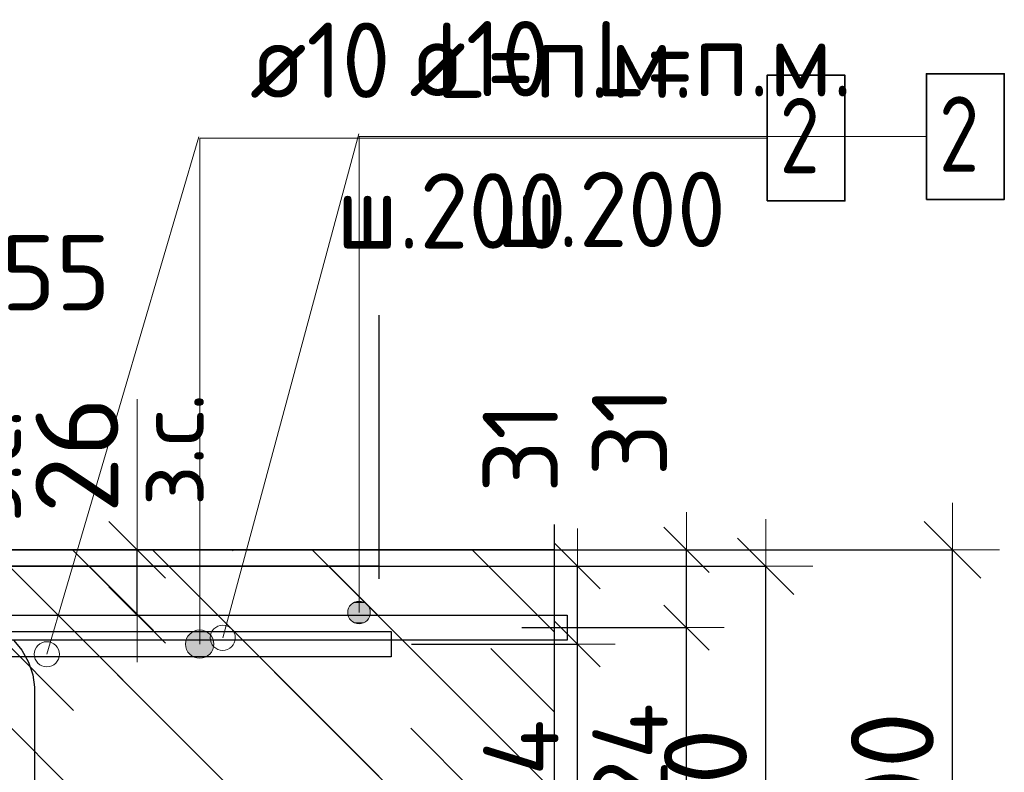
# Model space of a CAD drawing. Header units: metres. Extents: x -38 to 93, y -15 to 21.
# Tile 227 of 256: x 72.42 to 72.812, y 5.524 to 5.824. Entities that reach past the tile are written whole.
import ezdxf

# ---------------------------------------------------------------- set-up
doc = ezdxf.new("R2010")
doc.units = ezdxf.units.M
doc.header["$PDMODE"] = 65
doc.linetypes.add('______4', pattern=[0.135, 0.105, -0.03])
for name, color, linetype, lineweight in [('XR$3$Арм. стержнями верхней зоны', 180, 'Continuous', 35), ('XR$3$Арм.стержн. Арматура края', 96, 'Continuous', 35), ('XR$3$Арм.стержн. Хомут', 240, 'Continuous', 35), ('XR$3$ВК__отв в полу 1-2 эт', 220, 'Continuous', 25), ('XR$3$Размерная линия (1)', 7, 'Continuous', 13), ('XR$3$Размерная линия_ общее', 7, 'Continuous', 13), ('XR$5$Арм. стержнями верхней зоны', 180, 'Continuous', 35), ('XR$5$Арм.стержн. Арматура края', 96, 'Continuous', 35), ('XR$5$ВК__отв в полу 1-2 эт', 220, 'Continuous', 25), ('XR$5$Размерная линия (1)', 7, 'Continuous', 13), ('XR$5$Размерная линия_ общее', 7, 'Continuous', 13)]:
    doc.layers.add(name, color=color, linetype=linetype, lineweight=lineweight)
doc.styles.add('ISOCPEUR', font='txt')
doc.dimstyles.new('DIMSTYLE_10', dxfattribs={"dimtxt": 0.033, "dimasz": 0.0375, "dimexe": 0, "dimexo": 0, "dimgap": 0.0165, "dimtad": 2, "dimdec": 0, "dimlfac": 1000, "dimrnd": 1, "dimzin": 12, "dimdsep": 46, "dimtxsty": 'ISOCPEUR', "dimblk1": 'ALL_ML_STRICH', "dimblk2": 'ALL_ML_STRICH', "dimsah": 1, "dimcen": 0, "dimclrd": 7, "dimclre": 256, "dimclrt": 7, "dimadec": 0, "dimazin": 0, "dimtfac": 1, "dimtdec": 0, "dimtix": 1, "dimtmove": 2, "dimatfit": 3, "dimfxl": 0, "dimtvp": 1.2, "dimtzin": 0, "dimlwd": 0, "dimlwe": -3, "dimarcsym": 0})
doc.dimstyles.new('DIMSTYLE_12', dxfattribs={"dimtxt": 0.03, "dimasz": 0.03, "dimexe": 0, "dimexo": 0, "dimgap": 0.015, "dimtad": 2, "dimdec": 0, "dimlfac": 1000, "dimrnd": 1, "dimzin": 12, "dimdsep": 46, "dimtxsty": 'ISOCPEUR', "dimblk1": 'ALL_ML_STRICH', "dimblk2": 'ALL_ML_STRICH', "dimsah": 1, "dimcen": 0, "dimclrd": 7, "dimclre": 256, "dimclrt": 7, "dimadec": 0, "dimazin": 0, "dimtfac": 1, "dimtdec": 0, "dimtix": 1, "dimtmove": 2, "dimatfit": 3, "dimfxl": 0, "dimtzin": 0, "dimlwd": 0, "dimlwe": -3, "dimarcsym": 0})
doc.dimstyles.new('DIMSTYLE_14', dxfattribs={"dimtxt": 0.03, "dimasz": 0.03, "dimexe": 0, "dimexo": 0, "dimgap": 0.015, "dimtad": 2, "dimdec": 0, "dimlfac": 1000, "dimrnd": 1, "dimzin": 12, "dimdsep": 46, "dimtxsty": 'ISOCPEUR', "dimblk1": 'ALL_ML_STRICH', "dimblk2": 'ALL_ML_STRICH', "dimsah": 1, "dimcen": 0, "dimclrd": 7, "dimclre": 256, "dimclrt": 7, "dimadec": 0, "dimazin": 0, "dimtfac": 1, "dimtdec": 0, "dimtix": 1, "dimtmove": 2, "dimatfit": 3, "dimfxl": 0, "dimtvp": 1.2, "dimtzin": 0, "dimlwd": 0, "dimlwe": -3, "dimarcsym": 0})
doc.dimstyles.new('DIMSTYLE_18', dxfattribs={"dimtxt": 0.03, "dimasz": 0.03, "dimexe": 0, "dimexo": 0, "dimgap": 0.015, "dimtad": 2, "dimdec": 0, "dimlfac": 1000, "dimrnd": 5, "dimzin": 12, "dimdsep": 46, "dimtxsty": 'ISOCPEUR', "dimblk1": 'ALL_ML_STRICH', "dimblk2": 'ALL_ML_STRICH', "dimsah": 1, "dimcen": 0, "dimclrd": 7, "dimclre": 256, "dimclrt": 7, "dimadec": 0, "dimazin": 0, "dimtfac": 1, "dimtdec": 0, "dimtix": 1, "dimtmove": 2, "dimatfit": 3, "dimfxl": 0, "dimtvp": 1.2, "dimtzin": 0, "dimlwd": 0, "dimlwe": -3, "dimarcsym": 0})
doc.dimstyles.new('DIMSTYLE_8', dxfattribs={"dimtxt": 0.033, "dimasz": 0.0375, "dimexe": 0, "dimexo": 0, "dimgap": 0.0165, "dimtad": 2, "dimdec": 0, "dimlfac": 1000, "dimrnd": 1, "dimzin": 12, "dimdsep": 46, "dimtxsty": 'ISOCPEUR', "dimblk1": 'ALL_ML_STRICH', "dimblk2": 'ALL_ML_STRICH', "dimsah": 1, "dimcen": 0, "dimclrd": 7, "dimclre": 256, "dimclrt": 7, "dimadec": 0, "dimazin": 0, "dimtfac": 1, "dimtdec": 0, "dimtix": 1, "dimtmove": 2, "dimatfit": 3, "dimfxl": 0, "dimtzin": 0, "dimlwd": 0, "dimlwe": -3, "dimarcsym": 0})
pattern_1 = [(135, (0, 0), (-0.031819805, -0.031819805), [0.4, -0.05, 0, -0.05]), (135, (-0.01591, -0.01591), (-0.031819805, -0.031819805), [0.8, -0.1, 0.1, -0.1])]

# ---------------------------------------------------------------- blocks, each defined once
blk = doc.blocks.new('ALL_ML_STRICH')
at = {"color": 0, "linetype": 'ByBlock', "lineweight": -2}
for p, q in [((0, -0.5), (0, 0.5)), ((-0.3, -0.3), (0.3, 0.3)), ((-1, 0), (0.5, 0))]:
    blk.add_line(p, q, dxfattribs=at)
blk = doc.blocks.new('*D58')
at = {"layer": 'DEFPOINTS', "color": 7, "linetype": 'Continuous', "lineweight": 13, "transparency": 33554687}
for p in [(72.61991, 5.61305), (72.61991, 5.41305), (72.79146, 5.41305)]:
    blk.add_point(p, dxfattribs=at)
at = {"layer": 'XR$3$Размерная линия_ общее', "color": 253, "linetype": 'Continuous', "lineweight": -2, "true_color": 0xa0a0a0, "transparency": 33554687}
for p, q in [((72.63991, 5.61305), (72.79146, 5.61305)), ((72.63991, 5.41305), (72.79146, 5.41305))]:
    blk.add_line(p, q, dxfattribs=at)
at = {"layer": 'XR$3$Размерная линия_ общее', "color": 7, "linetype": 'Continuous', "lineweight": -2, "transparency": 33554687}
blk.add_line((72.79146, 5.41305), (72.79146, 5.61305), dxfattribs=at)
at = {"layer": 'XR$3$Размерная линия_ общее', "color": 7, "linetype": 'Continuous', "lineweight": 13, "transparency": 33554687, "xscale": 0.0375, "yscale": 0.0375, "zscale": 0.0375}
for p, rotation in [((72.79146, 5.61305), 90), ((72.79146, 5.41305), 270)]:
    blk.add_blockref('ALL_ML_STRICH', p, dxfattribs=dict(at, rotation=rotation))
at = {"layer": 'XR$3$Размерная линия_ общее', "color": 7, "linetype": 'Continuous', "lineweight": 13, "transparency": 33554687, "insert": (72.76746, 5.5147), "char_height": 0.033, "width": 0.099, "attachment_point": 5, "rotation": 90, "style": 'ISOCPEUR'}
blk.add_mtext('\\A1;{200}', dxfattribs=at)
blk = doc.blocks.new('*D84')
at = {"layer": 'DEFPOINTS', "color": 7, "linetype": 'Continuous', "lineweight": 13, "transparency": 33554687}
for p in [(72.3407, 5.70012), (72.3407, 5.57805), (72.39578, 5.57805)]:
    blk.add_point(p, dxfattribs=at)
at = {"layer": 'XR$3$Размерная линия (1)', "color": 9, "linetype": 'Continuous', "lineweight": -2, "true_color": 0xc7c7c7, "transparency": 33554687}
for p, q in [((72.3407, 5.59805), (72.3407, 5.70012)), ((72.39578, 5.59805), (72.39578, 5.70012))]:
    blk.add_line(p, q, dxfattribs=at)
at = {"layer": 'XR$3$Размерная линия (1)', "color": 7, "linetype": 'Continuous', "lineweight": -2, "transparency": 33554687}
blk.add_line((72.3407, 5.70012), (72.39578, 5.70012), dxfattribs=at)
at = {"layer": 'XR$3$Размерная линия (1)', "color": 7, "linetype": 'Continuous', "lineweight": 13, "transparency": 33554687, "xscale": 0.03, "yscale": 0.03, "zscale": 0.03, "rotation": 180}
blk.add_blockref('ALL_ML_STRICH', (72.3407, 5.70012), dxfattribs=at)
at = {"layer": 'XR$3$Размерная линия (1)', "color": 7, "linetype": 'Continuous', "lineweight": 13, "transparency": 33554687, "xscale": 0.03, "yscale": 0.03, "zscale": 0.03}
blk.add_blockref('ALL_ML_STRICH', (72.39578, 5.70012), dxfattribs=at)
at = {"layer": 'XR$3$Размерная линия (1)', "color": 7, "linetype": 'Continuous', "lineweight": 13, "transparency": 33554687, "insert": (72.4343, 5.72333), "char_height": 0.03, "width": 0.06, "attachment_point": 5, "style": 'ISOCPEUR'}
blk.add_mtext('\\A1;{55}', dxfattribs=at)
blk = doc.blocks.new('*D181')
at = {"layer": 'DEFPOINTS', "color": 7, "linetype": 'Continuous', "lineweight": 13, "transparency": 33554687}
for p in [(72.5999, 5.58205), (72.59287, 5.45805), (72.68553, 5.45805)]:
    blk.add_point(p, dxfattribs=at)
at = {"layer": 'XR$3$Размерная линия (1)', "color": 9, "linetype": 'Continuous', "lineweight": -2, "true_color": 0xc7c7c7, "transparency": 33554687}
for p, q in [((72.6199, 5.58205), (72.68553, 5.58205)), ((72.61287, 5.45805), (72.68553, 5.45805))]:
    blk.add_line(p, q, dxfattribs=at)
at = {"layer": 'XR$3$Размерная линия (1)', "color": 7, "linetype": 'Continuous', "lineweight": -2, "transparency": 33554687}
blk.add_line((72.68553, 5.45805), (72.68553, 5.58205), dxfattribs=at)
at = {"layer": 'XR$3$Размерная линия (1)', "color": 7, "linetype": 'Continuous', "lineweight": 13, "transparency": 33554687, "xscale": 0.03, "yscale": 0.03, "zscale": 0.03}
for p, rotation in [((72.68553, 5.58205), 90), ((72.68553, 5.45805), 270)]:
    blk.add_blockref('ALL_ML_STRICH', p, dxfattribs=dict(at, rotation=rotation))
at = {"layer": 'XR$3$Размерная линия (1)', "color": 7, "linetype": 'Continuous', "lineweight": 13, "transparency": 33554687, "insert": (72.66303, 5.52305), "char_height": 0.03, "width": 0.09, "attachment_point": 5, "rotation": 90, "style": 'ISOCPEUR'}
blk.add_mtext('\\A1;{124}', dxfattribs=at)
blk = doc.blocks.new('*D182')
at = {"layer": 'DEFPOINTS', "color": 7, "linetype": 'Continuous', "lineweight": 13, "transparency": 33554687}
for p in [(72.58203, 5.61305), (72.5999, 5.58205), (72.68553, 5.58205)]:
    blk.add_point(p, dxfattribs=at)
at = {"layer": 'XR$3$Размерная линия (1)', "color": 9, "linetype": 'Continuous', "lineweight": -2, "true_color": 0xc7c7c7, "transparency": 33554687}
for p, q in [((72.60203, 5.61305), (72.68553, 5.61305)), ((72.6199, 5.58205), (72.68553, 5.58205))]:
    blk.add_line(p, q, dxfattribs=at)
at = {"layer": 'XR$3$Размерная линия (1)', "color": 7, "linetype": 'Continuous', "lineweight": -2, "transparency": 33554687}
blk.add_line((72.68553, 5.58205), (72.68553, 5.61305), dxfattribs=at)
at = {"layer": 'XR$3$Размерная линия (1)', "color": 7, "linetype": 'Continuous', "lineweight": 13, "transparency": 33554687, "xscale": 0.03, "yscale": 0.03, "zscale": 0.03}
for p, rotation in [((72.68553, 5.61305), 90), ((72.68553, 5.58205), 270)]:
    blk.add_blockref('ALL_ML_STRICH', p, dxfattribs=dict(at, rotation=rotation))
at = {"layer": 'XR$3$Размерная линия (1)', "color": 7, "linetype": 'Continuous', "lineweight": 13, "transparency": 33554687, "insert": (72.66279, 5.66034), "char_height": 0.03, "width": 0.06, "attachment_point": 5, "rotation": 90, "style": 'ISOCPEUR'}
blk.add_mtext('\\A1;{31}', dxfattribs=at)
blk = doc.blocks.new('*D183')
at = {"layer": 'DEFPOINTS', "color": 7, "linetype": 'Continuous', "lineweight": 13, "transparency": 33554687}
for p in [(72.42673, 5.61305), (72.42673, 5.58705), (72.46671, 5.58705)]:
    blk.add_point(p, dxfattribs=at)
at = {"layer": 'XR$3$Размерная линия_ общее', "color": 253, "linetype": 'Continuous', "lineweight": -2, "true_color": 0xa0a0a0, "transparency": 33554687}
for p, q in [((72.44673, 5.61305), (72.46671, 5.61305)), ((72.44673, 5.58705), (72.46671, 5.58705))]:
    blk.add_line(p, q, dxfattribs=at)
at = {"layer": 'XR$3$Размерная линия_ общее', "color": 7, "linetype": 'Continuous', "lineweight": -2, "transparency": 33554687}
blk.add_line((72.46671, 5.58705), (72.46671, 5.61305), dxfattribs=at)
at = {"layer": 'XR$3$Размерная линия_ общее', "color": 7, "linetype": 'Continuous', "lineweight": 13, "transparency": 33554687, "xscale": 0.0375, "yscale": 0.0375, "zscale": 0.0375}
for p, rotation in [((72.46671, 5.61305), 90), ((72.46671, 5.58705), 270)]:
    blk.add_blockref('ALL_ML_STRICH', p, dxfattribs=dict(at, rotation=rotation))
at = {"layer": 'XR$3$Размерная линия_ общее', "color": 7, "linetype": 'Continuous', "lineweight": 13, "transparency": 33554687, "insert": (72.46625, 5.63042), "char_height": 0.027, "width": 0.00135, "attachment_point": 1, "rotation": 90, "line_spacing_factor": 0.60241, "style": 'ISOCPEUR'}
blk.add_mtext('з.с.', dxfattribs=at)
at = {"layer": 'XR$3$Размерная линия_ общее', "color": 7, "linetype": 'Continuous', "lineweight": 13, "transparency": 33554687, "insert": (72.44271, 5.65078), "char_height": 0.033, "width": 0.066, "attachment_point": 5, "rotation": 90, "style": 'ISOCPEUR'}
blk.add_mtext('\\A1;{26}', dxfattribs=at)
blk = doc.blocks.new('*D528')
at = {"layer": 'DEFPOINTS', "color": 7, "linetype": 'Continuous', "lineweight": 13, "transparency": 33554687}
for p in [(72.5455, 5.60648), (72.5455, 5.40648), (72.71705, 5.40648)]:
    blk.add_point(p, dxfattribs=at)
at = {"layer": 'XR$5$Размерная линия_ общее', "color": 253, "linetype": 'Continuous', "lineweight": -2, "true_color": 0xa0a0a0, "transparency": 33554687}
for p, q in [((72.5655, 5.60648), (72.71705, 5.60648)), ((72.5655, 5.40648), (72.71705, 5.40648))]:
    blk.add_line(p, q, dxfattribs=at)
at = {"layer": 'XR$5$Размерная линия_ общее', "color": 7, "linetype": 'Continuous', "lineweight": -2, "transparency": 33554687}
blk.add_line((72.71705, 5.40648), (72.71705, 5.60648), dxfattribs=at)
at = {"layer": 'XR$5$Размерная линия_ общее', "color": 7, "linetype": 'Continuous', "lineweight": 13, "transparency": 33554687, "xscale": 0.0375, "yscale": 0.0375, "zscale": 0.0375}
for p, rotation in [((72.71705, 5.60648), 90), ((72.71705, 5.40648), 270)]:
    blk.add_blockref('ALL_ML_STRICH', p, dxfattribs=dict(at, rotation=rotation))
at = {"layer": 'XR$5$Размерная линия_ общее', "color": 7, "linetype": 'Continuous', "lineweight": 13, "transparency": 33554687, "insert": (72.69305, 5.50813), "char_height": 0.033, "width": 0.099, "attachment_point": 5, "rotation": 90, "style": 'ISOCPEUR'}
blk.add_mtext('\\A1;{200}', dxfattribs=at)
blk = doc.blocks.new('*D619')
at = {"layer": 'DEFPOINTS', "color": 7, "linetype": 'Continuous', "lineweight": 13, "transparency": 33554687}
for p in [(72.55599, 5.57548), (72.54939, 5.45148), (72.64205, 5.45148)]:
    blk.add_point(p, dxfattribs=at)
at = {"layer": 'XR$5$Размерная линия (1)', "color": 9, "linetype": 'Continuous', "lineweight": -2, "true_color": 0xc7c7c7, "transparency": 33554687}
for p, q in [((72.57599, 5.57548), (72.64205, 5.57548)), ((72.56939, 5.45148), (72.64205, 5.45148))]:
    blk.add_line(p, q, dxfattribs=at)
at = {"layer": 'XR$5$Размерная линия (1)', "color": 7, "linetype": 'Continuous', "lineweight": -2, "transparency": 33554687}
blk.add_line((72.64205, 5.45148), (72.64205, 5.57548), dxfattribs=at)
at = {"layer": 'XR$5$Размерная линия (1)', "color": 7, "linetype": 'Continuous', "lineweight": 13, "transparency": 33554687, "xscale": 0.03, "yscale": 0.03, "zscale": 0.03}
for p, rotation in [((72.64205, 5.57548), 90), ((72.64205, 5.45148), 270)]:
    blk.add_blockref('ALL_ML_STRICH', p, dxfattribs=dict(at, rotation=rotation))
at = {"layer": 'XR$5$Размерная линия (1)', "color": 7, "linetype": 'Continuous', "lineweight": 13, "transparency": 33554687, "insert": (72.61955, 5.51648), "char_height": 0.03, "width": 0.09, "attachment_point": 5, "rotation": 90, "style": 'ISOCPEUR'}
blk.add_mtext('\\A1;{124}', dxfattribs=at)
blk = doc.blocks.new('*D620')
at = {"layer": 'DEFPOINTS', "color": 7, "linetype": 'Continuous', "lineweight": 13, "transparency": 33554687}
for p in [(72.53854, 5.60648), (72.55599, 5.57548), (72.64205, 5.57548)]:
    blk.add_point(p, dxfattribs=at)
at = {"layer": 'XR$5$Размерная линия (1)', "color": 9, "linetype": 'Continuous', "lineweight": -2, "true_color": 0xc7c7c7, "transparency": 33554687}
for p, q in [((72.55854, 5.60648), (72.64205, 5.60648)), ((72.57599, 5.57548), (72.64205, 5.57548))]:
    blk.add_line(p, q, dxfattribs=at)
at = {"layer": 'XR$5$Размерная линия (1)', "color": 7, "linetype": 'Continuous', "lineweight": -2, "transparency": 33554687}
blk.add_line((72.64205, 5.57548), (72.64205, 5.60648), dxfattribs=at)
at = {"layer": 'XR$5$Размерная линия (1)', "color": 7, "linetype": 'Continuous', "lineweight": 13, "transparency": 33554687, "xscale": 0.03, "yscale": 0.03, "zscale": 0.03}
for p, rotation in [((72.64205, 5.60648), 90), ((72.64205, 5.57548), 270)]:
    blk.add_blockref('ALL_ML_STRICH', p, dxfattribs=dict(at, rotation=rotation))
at = {"layer": 'XR$5$Размерная линия (1)', "color": 7, "linetype": 'Continuous', "lineweight": 13, "transparency": 33554687, "insert": (72.61931, 5.65377), "char_height": 0.03, "width": 0.06, "attachment_point": 5, "rotation": 90, "style": 'ISOCPEUR'}
blk.add_mtext('\\A1;{31}', dxfattribs=at)
blk = doc.blocks.new('*D628')
at = {"layer": 'DEFPOINTS', "color": 7, "linetype": 'Continuous', "lineweight": 13, "transparency": 33554687}
for p in [(72.35399, 5.60648), (72.35399, 5.58048), (72.39398, 5.58048)]:
    blk.add_point(p, dxfattribs=at)
at = {"layer": 'XR$5$Размерная линия_ общее', "color": 253, "linetype": 'Continuous', "lineweight": -2, "true_color": 0xa0a0a0, "transparency": 33554687}
for p, q in [((72.37399, 5.60648), (72.39398, 5.60648)), ((72.37399, 5.58048), (72.39398, 5.58048))]:
    blk.add_line(p, q, dxfattribs=at)
at = {"layer": 'XR$5$Размерная линия_ общее', "color": 7, "linetype": 'Continuous', "lineweight": -2, "transparency": 33554687}
blk.add_line((72.39398, 5.58048), (72.39398, 5.60648), dxfattribs=at)
at = {"layer": 'XR$5$Размерная линия_ общее', "color": 7, "linetype": 'Continuous', "lineweight": 13, "transparency": 33554687, "xscale": 0.0375, "yscale": 0.0375, "zscale": 0.0375}
for p, rotation in [((72.39398, 5.60648), 90), ((72.39398, 5.58048), 270)]:
    blk.add_blockref('ALL_ML_STRICH', p, dxfattribs=dict(at, rotation=rotation))
at = {"layer": 'XR$5$Размерная линия_ общее', "color": 7, "linetype": 'Continuous', "lineweight": 13, "transparency": 33554687, "insert": (72.39351, 5.62384), "char_height": 0.027, "width": 0.00135, "attachment_point": 1, "rotation": 90, "line_spacing_factor": 0.60241, "style": 'ISOCPEUR'}
blk.add_mtext('з.с.', dxfattribs=at)
at = {"layer": 'XR$5$Размерная линия_ общее', "color": 7, "linetype": 'Continuous', "lineweight": 13, "transparency": 33554687, "insert": (72.36998, 5.64421), "char_height": 0.033, "width": 0.066, "attachment_point": 5, "rotation": 90, "style": 'ISOCPEUR'}
blk.add_mtext('\\A1;{26}', dxfattribs=at)

msp = doc.modelspace()

# ---------------------------------------------------------------- hatches: boundary and pattern name
at = {"linetype": 'Continuous', "lineweight": 13, "transparency": 33554687}
h = msp.add_hatch(dxfattribs=at)
h.set_pattern_fill('__________540', scale=0.015, style=0, pattern_type=2)
h.set_pattern_definition(pattern_1)
h.paths.add_polyline_path([(72.20078, 5.61305), (72.20078, 5.41305), (72.63295, 5.41305), (72.63295, 5.61305)], flags=0)
h = msp.add_hatch(dxfattribs=at)
h.set_pattern_fill('__________540', scale=0.015, style=0, pattern_type=2)
h.set_pattern_definition(pattern_1)
h.paths.add_polyline_path([(72.38074, 5.60648), (72.38074, 5.40648), (72.56291, 5.40648), (72.56291, 5.60648)], flags=0)
at = {"layer": 'XR$3$Арм. стержнями верхней зоны', "linetype": 'Continuous', "lineweight": 13, "transparency": 33554687}
for points in [[(72.55282, 5.59192), (72.55732, 5.59192), (72.55507, 5.59255)], [(72.55894, 5.5903), (72.5512, 5.5903), (72.55057, 5.58805)], [(72.55894, 5.5903), (72.55057, 5.58805), (72.55957, 5.58805)], [(72.55732, 5.59192), (72.55282, 5.59192), (72.5512, 5.5903)], [(72.55732, 5.59192), (72.5512, 5.5903), (72.55894, 5.5903)], [(72.55957, 5.58805), (72.55057, 5.58805), (72.5512, 5.5858)], [(72.55957, 5.58805), (72.5512, 5.5858), (72.55894, 5.5858)], [(72.55894, 5.5858), (72.5512, 5.5858), (72.55282, 5.58418)], [(72.55894, 5.5858), (72.55282, 5.58418), (72.55732, 5.58418)], [(72.55732, 5.58418), (72.55282, 5.58418), (72.55507, 5.58355)]]:
    msp.add_hatch(color=7, dxfattribs=at).paths.add_polyline_path(points)
at = {"layer": 'XR$5$Арм. стержнями верхней зоны', "linetype": 'Continuous', "lineweight": 13, "transparency": 33554687}
for points in [[(72.49441, 5.58032), (72.48879, 5.58032), (72.48676, 5.57829)], [(72.49441, 5.58032), (72.48676, 5.57829), (72.49644, 5.57829)], [(72.48879, 5.58032), (72.49441, 5.58032), (72.4916, 5.58111)], [(72.49644, 5.57829), (72.48676, 5.57829), (72.48598, 5.57548)], [(72.49644, 5.57829), (72.48598, 5.57548), (72.49723, 5.57548)], [(72.49723, 5.57548), (72.48598, 5.57548), (72.48676, 5.57267)], [(72.49723, 5.57548), (72.48676, 5.57267), (72.49644, 5.57267)], [(72.49644, 5.57267), (72.48676, 5.57267), (72.48879, 5.57064)], [(72.49644, 5.57267), (72.48879, 5.57064), (72.49441, 5.57064)], [(72.49441, 5.57064), (72.48879, 5.57064), (72.4916, 5.56986)]]:
    msp.add_hatch(color=7, dxfattribs=at).paths.add_polyline_path(points)

# ---------------------------------------------------------------- linework, layer by layer
at = {"color": 7, "linetype": '______4', "lineweight": 25, "transparency": 33554687}
for p, q in [((72.63295, 5.31305), (72.63295, 5.71305)), ((72.56291, 5.70648), (72.56291, 5.30648))]:
    msp.add_line(p, q, dxfattribs=at)
at = {"color": 7, "linetype": 'Continuous', "lineweight": 13, "transparency": 33554687}
msp.add_line((72.46671, 5.61305), (72.46671, 5.67305), dxfattribs=at)
at = {"color": 7, "linetype": 'Continuous', "lineweight": 35, "transparency": 33554687}
for p, q in [((72.63295, 5.61305), (72.20078, 5.61305)), ((72.56291, 5.60648), (72.38074, 5.60648))]:
    msp.add_line(p, q, dxfattribs=at)
at = {"color": 7, "linetype": 'Continuous', "lineweight": 13, "transparency": 33554687}
for centre in [(72.50078, 5.578), (72.43074, 5.57143)]:
    msp.add_circle(centre, 0.005, dxfattribs=at)
at = {"layer": 'XR$3$Арм. стержнями верхней зоны', "color": 7, "linetype": 'Continuous', "lineweight": 13, "transparency": 33554687}
for p, q in [((72.55507, 5.77758), (72.78107, 5.77758)), ((72.55507, 5.77758), (72.55507, 5.58805)), ((72.55507, 5.59255), (72.55507, 5.59255)), ((72.55057, 5.58805), (72.55057, 5.58805)), ((72.55957, 5.58805), (72.55957, 5.58805)), ((72.55507, 5.58355), (72.55507, 5.58355))]:
    msp.add_line(p, q, dxfattribs=at)
at = {"layer": 'XR$3$Арм. стержнями верхней зоны', "color": 7, "linetype": 'Continuous', "lineweight": 35, "transparency": 33554687}
msp.add_lwpolyline([(72.78107, 5.75258), (72.81207, 5.75258), (72.81207, 5.80258), (72.78107, 5.80258), (72.78107, 5.75258)], dxfattribs=at)
at = {"layer": 'XR$3$Арм. стержнями верхней зоны', "color": 4, "linetype": 'Continuous', "lineweight": 25, "transparency": 33554687}
msp.add_lwpolyline([(72.22578, 5.58705), (72.63795, 5.58705), (72.63795, 5.57705), (72.22578, 5.57705), (72.22578, 5.58705)], dxfattribs=at)
at = {"layer": 'XR$3$Арм. стержнями верхней зоны', "color": 7, "linetype": 'Continuous', "lineweight": 13, "transparency": 33554687}
msp.add_circle((72.55507, 5.58805), 0.0045, dxfattribs=at)
at = {"layer": 'XR$3$Арм.стержн. Арматура края', "color": 4, "linetype": 'Continuous', "lineweight": 25, "transparency": 33554687}
msp.add_lwpolyline([(72.25434, 5.58705), (72.63795, 5.58705), (72.63795, 5.57705), (72.25504, 5.57705)], dxfattribs=at)
at = {"layer": 'XR$3$Арм.стержн. Хомут', "color": 40, "linetype": 'Continuous', "lineweight": 25, "transparency": 33554687}
msp.add_lwpolyline([(72.41759, 5.57686), (72.42081, 5.57301), (72.42342, 5.56834), (72.4251, 5.56326), (72.42578, 5.55838), (72.42578, 5.36473), (72.4251, 5.35985), (72.42342, 5.35477), (72.42081, 5.35009), (72.41759, 5.34624)], dxfattribs=at)
msp.add_lwpolyline([(72.41759, 5.57686), (72.42081, 5.57301), (72.42342, 5.56834), (72.4251, 5.56326), (72.42578, 5.55838), (72.42578, 5.36473), (72.4251, 5.35985), (72.42342, 5.35477), (72.42081, 5.35009), (72.41759, 5.34624)], dxfattribs=at)
at = {"layer": 'XR$3$ВК__отв в полу 1-2 эт', "color": 7, "linetype": 'Continuous', "lineweight": 13, "transparency": 33554687}
msp.add_line((72.50078, 5.578), (72.55503, 5.7786), dxfattribs=at)
at = {"layer": 'XR$5$Арм. стержнями верхней зоны', "color": 7, "linetype": 'Continuous', "lineweight": 13, "transparency": 33554687}
for p, q in [((72.4916, 5.77698), (72.7176, 5.77698)), ((72.4916, 5.77698), (72.4916, 5.57548)), ((72.4916, 5.58111), (72.4916, 5.58111)), ((72.48598, 5.57548), (72.48598, 5.57548)), ((72.49723, 5.57548), (72.49723, 5.57548)), ((72.4916, 5.56986), (72.4916, 5.56986))]:
    msp.add_line(p, q, dxfattribs=at)
at = {"layer": 'XR$5$Арм. стержнями верхней зоны', "color": 7, "linetype": 'Continuous', "lineweight": 35, "transparency": 33554687}
msp.add_lwpolyline([(72.7176, 5.75198), (72.7486, 5.75198), (72.7486, 5.80198), (72.7176, 5.80198), (72.7176, 5.75198)], dxfattribs=at)
at = {"layer": 'XR$5$Арм. стержнями верхней зоны', "color": 4, "linetype": 'Continuous', "lineweight": 25, "transparency": 33554687}
msp.add_lwpolyline([(72.15574, 5.58048), (72.56791, 5.58048), (72.56791, 5.57048), (72.15574, 5.57048), (72.15574, 5.58048)], dxfattribs=at)
at = {"layer": 'XR$5$Арм. стержнями верхней зоны', "color": 7, "linetype": 'Continuous', "lineweight": 13, "transparency": 33554687}
msp.add_circle((72.4916, 5.57548), 0.00563, dxfattribs=at)
at = {"layer": 'XR$5$Арм.стержн. Арматура края', "color": 4, "linetype": 'Continuous', "lineweight": 25, "transparency": 33554687}
msp.add_lwpolyline([(72.1843, 5.58048), (72.56791, 5.58048), (72.56791, 5.57048), (72.185, 5.57048)], dxfattribs=at)
at = {"layer": 'XR$5$ВК__отв в полу 1-2 эт', "color": 7, "linetype": 'Continuous', "lineweight": 13, "transparency": 33554687}
msp.add_line((72.43074, 5.57143), (72.49122, 5.77742), dxfattribs=at)

# ---------------------------------------------------------------- texts
at = {"layer": 'XR$3$Арм. стержнями верхней зоны', "color": 7, "linetype": 'Continuous', "lineweight": 25, "transparency": 33554687, "char_height": 0.03, "attachment_point": 7, "style": 'ISOCPEUR'}
for s, insert, width in [('\\W0.94;ø10 L=п.м.', (72.57507, 5.79358), 0.1999832), ('\\W0.78;2', (72.78607, 5.76358), 0.0326407), ('\\W0.95;ш.200 ', (72.60957, 5.73358), 0.1311995)]:
    msp.add_mtext(s, dxfattribs=dict(at, insert=insert, width=width))
at = {"layer": 'XR$5$Арм. стержнями верхней зоны', "color": 7, "linetype": 'Continuous', "lineweight": 25, "transparency": 33554687, "char_height": 0.03, "attachment_point": 7, "style": 'ISOCPEUR'}
for s, insert, width in [('\\W0.94;ø10 L=п.м.', (72.5116, 5.79298), 0.199983), ('\\W0.78;2', (72.7226, 5.76298), 0.0326407), ('\\W0.95;ш.200 ', (72.5461, 5.73298), 0.1311997)]:
    msp.add_mtext(s, dxfattribs=dict(at, insert=insert, width=width))

# ---------------------------------------------------------------- dimensions: what is measured, and where the dimension line sits
at = {"layer": 'XR$3$Размерная линия (1)', "color": 7, "linetype": 'Continuous', "lineweight": 13, "transparency": 33554687}
dim = msp.add_linear_dim(base=(72.39578, 5.70012), p1=(72.3407, 5.59805), p2=(72.39578, 5.59805), dimstyle='DIMSTYLE_18', override={"dimpost": '<>', "dimclrd": 7, "dimclre": 9, "dimclrt": 7, "dimlwd": 0, "dimlwe": 65533}, dxfattribs=at)
dim.commit()
dim.dimension.update_dxf_attribs({"geometry": '*D84', "text_midpoint": (72.4343, 5.72333), "dimtype": 160})
for base, p1, p2, dimstyle, picture, middle in [((72.68553, 5.61305), (72.6199, 5.58205), (72.60203, 5.61305), 'DIMSTYLE_14', '*D182', (72.66279, 5.66034)), ((72.68553, 5.58205), (72.61287, 5.45805), (72.6199, 5.58205), 'DIMSTYLE_12', '*D181', (72.66303, 5.52305))]:
    dim = msp.add_linear_dim(base=base, p1=p1, p2=p2, angle=90, dimstyle=dimstyle, override={"dimpost": '<>', "dimclrd": 7, "dimclre": 9, "dimclrt": 7, "dimlwd": 0, "dimlwe": 65533}, dxfattribs=at)
    dim.commit()
    dim.dimension.update_dxf_attribs({"geometry": picture, "text_midpoint": middle, "dimtype": 160})
at = {"layer": 'XR$3$Размерная линия_ общее', "color": 7, "linetype": 'Continuous', "lineweight": 13, "transparency": 33554687}
dim = msp.add_linear_dim(base=(72.46671, 5.61305), p1=(72.44673, 5.58705), p2=(72.44673, 5.61305), angle=90, text='<>\\Xз.с.', dimstyle='DIMSTYLE_10', override={"dimpost": '<>', "dimclrd": 7, "dimclre": 253, "dimclrt": 7, "dimlwd": 0, "dimlwe": 65533}, dxfattribs=at)
dim.commit()
dim.dimension.update_dxf_attribs({"geometry": '*D183', "text_midpoint": (72.44271, 5.65078), "dimtype": 160})
dim = msp.add_linear_dim(base=(72.79146, 5.61305), p1=(72.63991, 5.41305), p2=(72.63991, 5.61305), angle=90, dimstyle='DIMSTYLE_8', override={"dimpost": '<>', "dimclrd": 7, "dimclre": 253, "dimclrt": 7, "dimlwd": 0, "dimlwe": 65533}, dxfattribs=at)
dim.commit()
dim.dimension.update_dxf_attribs({"geometry": '*D58', "text_midpoint": (72.76746, 5.5147), "dimtype": 160})
at = {"layer": 'XR$5$Размерная линия (1)', "color": 7, "linetype": 'Continuous', "lineweight": 13, "transparency": 33554687}
for base, p1, p2, dimstyle, picture, middle in [((72.64205, 5.60648), (72.57599, 5.57548), (72.55854, 5.60648), 'DIMSTYLE_14', '*D620', (72.61931, 5.65377)), ((72.64205, 5.57548), (72.56939, 5.45148), (72.57599, 5.57548), 'DIMSTYLE_12', '*D619', (72.61955, 5.51648))]:
    dim = msp.add_linear_dim(base=base, p1=p1, p2=p2, angle=90, dimstyle=dimstyle, override={"dimpost": '<>', "dimclrd": 7, "dimclre": 9, "dimclrt": 7, "dimlwd": 0, "dimlwe": 65533}, dxfattribs=at)
    dim.commit()
    dim.dimension.update_dxf_attribs({"geometry": picture, "text_midpoint": middle, "dimtype": 160})
at = {"layer": 'XR$5$Размерная линия_ общее', "color": 7, "linetype": 'Continuous', "lineweight": 13, "transparency": 33554687}
dim = msp.add_linear_dim(base=(72.39398, 5.60648), p1=(72.37399, 5.58048), p2=(72.37399, 5.60648), angle=90, text='<>\\Xз.с.', dimstyle='DIMSTYLE_10', override={"dimpost": '<>', "dimclrd": 7, "dimclre": 253, "dimclrt": 7, "dimlwd": 0, "dimlwe": 65533}, dxfattribs=at)
dim.commit()
dim.dimension.update_dxf_attribs({"geometry": '*D628', "text_midpoint": (72.36998, 5.64421), "dimtype": 160})
dim = msp.add_linear_dim(base=(72.71705, 5.60648), p1=(72.5655, 5.40648), p2=(72.5655, 5.60648), angle=90, dimstyle='DIMSTYLE_8', override={"dimpost": '<>', "dimclrd": 7, "dimclre": 253, "dimclrt": 7, "dimlwd": 0, "dimlwe": 65533}, dxfattribs=at)
dim.commit()
dim.dimension.update_dxf_attribs({"geometry": '*D528', "text_midpoint": (72.69305, 5.50813), "dimtype": 160})

doc.saveas('drawing.dxf')
